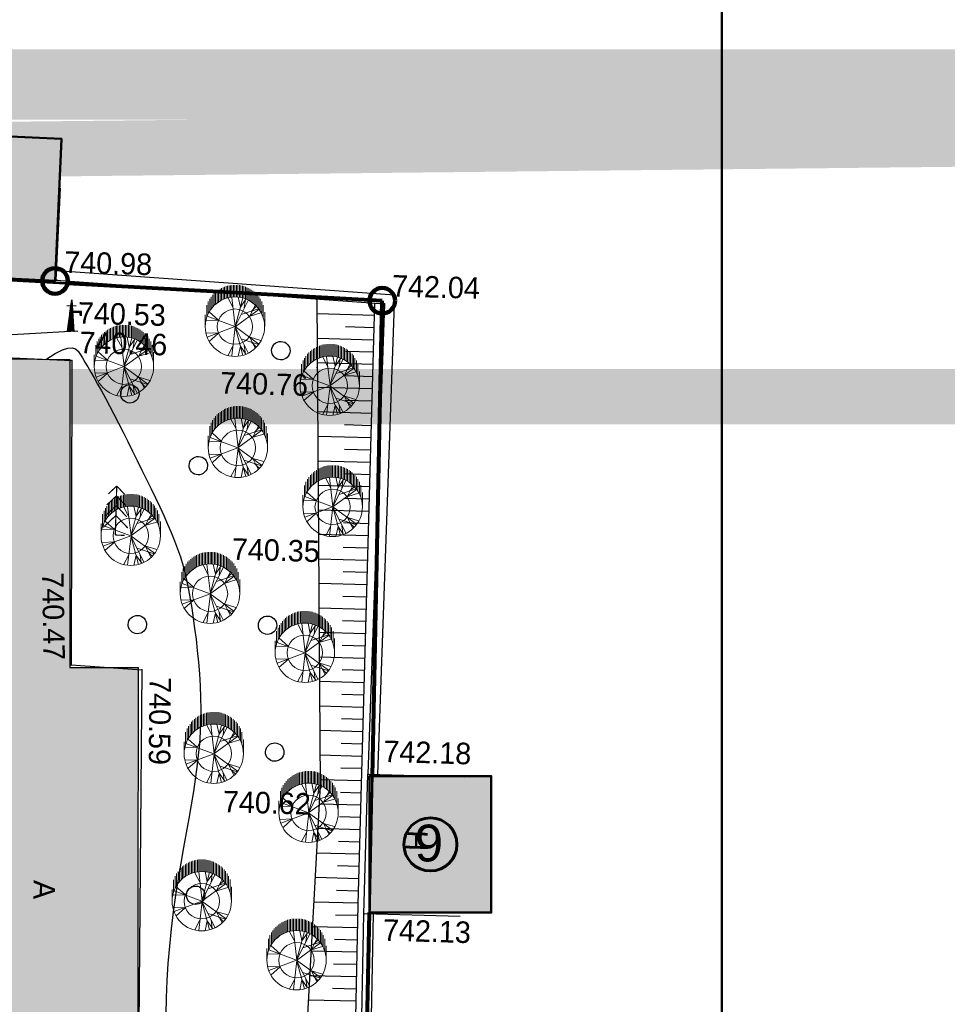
# Model space of a CAD drawing. Header units: millimetres. Extents: x -257011 to 237647566, y 2784933 to 6706507.
# Tile 69 of 256: x 10667334 to 10705133, y 2929744 to 2969866. Entities that reach past the tile are written whole.
import ezdxf
from ezdxf import colors
from ezdxf.entities.mleader import LeaderData, LeaderLine
from ezdxf.math import Vec2, Vec3

# ---------------------------------------------------------------- set-up
doc = ezdxf.new("R2010")
doc.units = ezdxf.units.MM
doc.header["$LTSCALE"] = 1000
doc.header["$PDMODE"] = 32
doc.header["$PDSIZE"] = 0.3
for name, pattern in [('Д_ТРОТ_ТРУБА', [3, 1.5, -1.5]), ('ДОРОГИ_СТРОЯЩ', [9, 8, -1]), ('ОТКОС_НИЗ', [1.2, 0.2, -1])]:
    doc.linetypes.add(name, pattern=pattern)
for name, color, linetype in [('(002) Рамка', 7, 'Continuous'), ('(004) Точки рельефа', 7, 'Continuous'), ('(007) Здания', 7, 'Continuous'), ('(014) Водопровод', 5, 'ИК_Водопровод -------в--------'), ('(022) Возд. Линии', 7, 'Continuous'), ('(025) Дорога', 7, 'Continuous'), ('(028) Гидротехн.', 7, 'Continuous'), ('(031) Горизонтали', 42, 'Continuous'), ('(035) Откосы', 7, 'Continuous'), ('(038) Деревья', 7, 'Continuous'), ('(040) Ограда', 7, 'Continuous'), ('TREE', 74, 'Continuous')]:
    doc.layers.add(name, color=color, linetype=linetype)
doc.layers.add('.', color=7, linetype='Continuous', lineweight=15)
doc.styles.add('ATTR', font='romans.shx', dxfattribs={"width": 0.8, "height": 0.470416})
doc.styles.add('BM-431', font='txt')
doc.styles.add('D-431', font='txt', dxfattribs={"width": 2})
doc.styles.add('P-131', font='txt')
doc.styles.add('Roman', font='romans')
doc.styles.add('S', font='txtwr', dxfattribs={"oblique": 15})
doc.styles.get("Standard").update_dxf_attribs({"font": 'ARIALN.TTF'})
doc.styles.add('X_ISO', font='isocpeui.ttf')
doc.linetypes.add('FENCELINE2', pattern='A,6.35,-2.54,[132,ltypeshp.shx,S=2.54,R=0,X=-2.54,Y=0],-2.54,25.4', length=36.83)
doc.linetypes.add('KANALIS_K', pattern='A,1,["<",Standard,S=1.8,R=0,X=-0.9,Y=-0.9],3,-1,["К",Standard,S=1.8,R=0,X=-0.9,Y=-0.9],-1,10', length=16)
doc.linetypes.add('ИК_Водопровод -------в--------', pattern='A,9,-0.6,["В",Standard,S=1.2,R=0,X=0,Y=-0.6],-1.2', length=10.8)
doc.linetypes.add('ОГРАДА_БЕТ', pattern='A,4,["|",Standard,S=0.8,R=0,X=0,Y=-0.8],4', length=8)
picture_1 = doc.add_image_def('image6.png', size_in_pixel=(1429, 926))

# ---------------------------------------------------------------- blocks, each defined once
blk = doc.blocks.new('I03042')
for p, q in [((0.23, 0), (0.23, 2.47)), ((0.24, 0), (0.24, 2.56)), ((0.25, 0), (0.25, 2.45)), ((-0.13, 2.1), (0.62, 2.1)), ((0.14, 0), (0.14, 1.66)), ((0.15, 0), (0.15, 1.76)), ((0.16, 0), (0.16, 1.86)), ((0.17, 0), (0.17, 1.96)), ((0.18, 0), (0.18, 2.06)), ((0.19, 0), (0.19, 2.16)), ((0.2, 0), (0.2, 2.26)), ((0.22, 0), (0.22, 2.36)), ((0.26, 0), (0.26, 2.35)), ((0.27, 0), (0.27, 2.25)), ((0.28, 0), (0.28, 2.15)), ((0.29, 0), (0.29, 2.04)), ((0.3, 0), (0.3, 1.94)), ((0.31, 0), (0.31, 1.84)), ((0.32, 0), (0.32, 1.74)), ((0.33, 0), (0.33, 1.63)), ((0.06, 0), (0.06, 0.84)), ((0.07, 0), (0.07, 0.95)), ((0.08, 0), (0.08, 1.05)), ((0.09, 0), (0.09, 1.15)), ((0.1, 0), (0.1, 1.25)), ((0.11, 0), (0.11, 1.35)), ((0.12, 0), (0.12, 1.45)), ((0.13, 0), (0.13, 1.55)), ((0.34, 0), (0.34, 1.53)), ((0.35, 0), (0.35, 1.43)), ((0.36, 0), (0.36, 1.33)), ((0.37, 0), (0.37, 1.22)), ((0.38, 0), (0.38, 1.12)), ((0.39, 0), (0.39, 1.02)), ((0.4, 0), (0.4, 0.92)), ((0.41, 0), (0.41, 0.81)), ((-0.02, 0), (-0.02, 0.03)), ((-0.01, 0), (-0.01, 0.13)), ((0, 0), (0, 0.24)), ((0.01, 0), (0.01, 0.34)), ((0.02, 0), (0.02, 0.44)), ((0.03, 0), (0.03, 0.54)), ((0.04, 0), (0.04, 0.64)), ((0.05, 0), (0.05, 0.74)), ((0.42, 0), (0.42, 0.71)), ((0.43, 0), (0.43, 0.61)), ((0.44, 0), (0.44, 0.51)), ((0.45, 0), (0.45, 0.4)), ((0.46, 0), (0.46, 0.3)), ((0.47, 0), (0.47, 0.2)), ((0.48, 0), (0.48, 0.1)), ((0.49, -0.01), (0.49, 0))]:
    blk.add_line(p, q)
blk.add_lwpolyline([(0.82, 0), (-0.02, 0), (0.24, 2.56), (0.49, -0.03)])
for points in [[(0.31, 1.7), (0.31, 1.5), (1.09, 1.7), (0.9, 1.5)], [(1.09, 1.7), (0.9, 1.5), (1.12, 1.27), (0.92, 1.26)]]:
    blk.add_trace(points)
at = {"color": 4, "style": 'S', "oblique": 15}
blk.add_attdef('Z', (1.721, -0.158), '', height=2, dxfattribs=at)
blk = doc.blocks.new('d')
at = {"layer": '(038) Деревья', "color": 30}
blk.add_ellipse((0, 0), major_axis=(0.265, 0.265), ratio=1, start_param=5.497787, end_param=11.780972, dxfattribs=at)
blk = doc.blocks.new('ell')
at = {"const_width": 0.05}
for points in [[(0, 2), (-0.329, 1.671)], [(0, 0), (0, 2)], [(0, 2), (0.329, 1.671)], [(0, 1.6), (-0.386, 1.214)], [(0, 1.6), (0.386, 1.214)], [(0, 1.2), (-0.443, 0.757)], [(0, 1.2), (0.443, 0.757)], [(0, 0.8), (-0.5, 0.3)], [(0, 0.8), (0.5, 0.3)], [(0, 0), (0.375, 0)]]:
    blk.add_lwpolyline(points, dxfattribs=at)
blk = doc.blocks.new('kjvklglhl')
at = {"layer": '(004) Точки рельефа'}
for p in [(397.639, 535.96), (411.014, 535.369), (398.253, 533.905), (398.347, 532.707), (408.346, 532.7), (404.481, 524.259), (398.669, 520.315), (401.552, 520.184), (410.884, 516.202), (408.959, 515.7), (410.879, 510.505)]:
    blk.add_point(p, dxfattribs=at)
at = {"layer": '(007) Здания'}
for points in [[(382.7, 539.984), (382.634, 536.225), (397.62, 535.96), (397.687, 539.719)], [(397.62, 535.96), (411.014, 535.369), (410.872, 516.202)], [(414.801, 510.502), (410.868, 510.505), (410.872, 516.202), (414.806, 516.199)], [(411.346, 501.403), (411.268, 510.509)]]:
    blk.add_lwpolyline(points, dxfattribs=at)
at = {"layer": '(014) Водопровод', "ltscale": 0.5, "flags": 128}
blk.add_lwpolyline([(313.499, 509.603), (334.539, 512.433), (333.84, 528.157), (363.046, 530.904), (398.253, 533.905)], dxfattribs=at)
at = {"layer": '(025) Дорога', "linetype": 'Д_ТРОТ_ТРУБА', "flags": 128}
blk.add_lwpolyline([(306.476, 535.529), (305.9, 533.631), (321.717, 532.149), (330.387, 530.721), (388.476, 532.88), (398.347, 532.707), (398.669, 520.315), (401.552, 520.184), (401.938, 500.043), (399.056, 499.965), (400.025, 466.742)], dxfattribs=at)
at = {"layer": '(031) Горизонтали', "flags": 128}
blk.add_lwpolyline([(397.28, 532.725), (397.653, 532.968), (397.946, 533.127), (398.172, 533.21), (398.346, 533.226), (398.48, 533.187), (398.587, 533.101), (398.682, 532.977), (398.776, 532.825), (398.881, 532.653), (398.999, 532.462), (399.129, 532.252), (399.27, 532.023), (399.421, 531.773), (399.583, 531.503), (399.753, 531.212), (399.933, 530.899), (400.12, 530.565), (400.313, 530.214), (400.512, 529.848), (400.713, 529.472), (400.917, 529.09), (401.121, 528.704), (401.323, 528.32), (401.523, 527.941), (401.718, 527.569), (401.908, 527.206), (402.092, 526.85), (402.267, 526.501), (402.434, 526.158), (402.59, 525.82), (402.736, 525.487), (402.868, 525.159), (402.988, 524.833), (403.096, 524.507), (403.193, 524.178), (403.282, 523.842), (403.364, 523.495), (403.44, 523.135), (403.513, 522.757), (403.583, 522.358), (403.653, 521.936), (403.721, 521.494), (403.785, 521.036), (403.844, 520.566), (403.896, 520.088), (403.939, 519.606), (403.972, 519.124), (403.993, 518.647), (404, 518.177), (403.995, 517.711), (403.977, 517.245), (403.946, 516.773), (403.905, 516.293), (403.851, 515.799), (403.788, 515.286), (403.714, 514.751), (403.631, 514.19), (403.541, 513.603), (403.448, 512.994), (403.354, 512.364), (403.263, 511.714), (403.178, 511.048), (403.101, 510.367), (403.037, 509.673), (402.987, 508.969), (402.951, 508.261), (402.928, 507.557), (402.916, 506.862), (402.916, 506.184)], dxfattribs=at)
at = {"layer": '(035) Откосы'}
for p, q in [((410.611, 534.887), (408.286, 534.887)), ((410.611, 534.388), (409.457, 534.388)), ((410.611, 533.889), (408.321, 533.889)), ((410.611, 533.39), (409.475, 533.39)), ((410.611, 532.891), (408.356, 532.891)), ((410.611, 532.392), (409.492, 532.392)), ((410.611, 531.892), (408.391, 531.892)), ((410.611, 531.393), (409.51, 531.393)), ((410.611, 530.894), (408.426, 530.894)), ((410.611, 530.395), (409.527, 530.395)), ((410.611, 529.896), (408.461, 529.896)), ((410.611, 529.397), (409.545, 529.397)), ((410.611, 528.897), (408.496, 528.897)), ((410.611, 528.398), (409.562, 528.398)), ((410.611, 527.899), (408.531, 527.899)), ((410.611, 527.4), (409.58, 527.4)), ((410.611, 526.901), (408.566, 526.901)), ((410.611, 526.402), (409.597, 526.402)), ((410.611, 525.902), (408.601, 525.902)), ((410.611, 525.403), (409.615, 525.403)), ((410.611, 524.904), (408.636, 524.904)), ((410.611, 524.405), (409.632, 524.405)), ((410.611, 523.906), (408.671, 523.906)), ((410.611, 523.407), (409.65, 523.407)), ((410.611, 522.907), (408.706, 522.907)), ((410.611, 522.408), (409.668, 522.408)), ((410.611, 521.909), (408.741, 521.909)), ((410.611, 521.41), (409.685, 521.41)), ((410.611, 520.911), (408.776, 520.911)), ((410.611, 520.412), (409.703, 520.412)), ((410.611, 519.912), (408.811, 519.912)), ((410.611, 519.413), (409.72, 519.413)), ((410.611, 518.914), (408.846, 518.914)), ((410.611, 518.415), (409.738, 518.415)), ((410.611, 517.916), (408.881, 517.916)), ((410.611, 517.417), (409.755, 517.417)), ((410.611, 516.917), (408.916, 516.917)), ((410.611, 516.418), (409.773, 516.418)), ((410.611, 515.919), (408.951, 515.919)), ((410.611, 515.42), (409.781, 515.42)), ((410.611, 514.921), (408.938, 514.921)), ((410.611, 514.422), (409.768, 514.422)), ((410.611, 513.922), (408.911, 513.922)), ((410.611, 513.423), (409.754, 513.423)), ((410.611, 512.924), (408.884, 512.924)), ((410.611, 512.425), (409.741, 512.425)), ((410.611, 511.926), (408.857, 511.926)), ((410.611, 511.427), (409.727, 511.427)), ((410.611, 510.927), (408.83, 510.927)), ((410.615, 510.428), (409.715, 510.421)), ((410.618, 509.929), (408.803, 509.915)), ((410.622, 509.43), (409.706, 509.423)), ((410.626, 508.931), (408.776, 508.917)), ((410.63, 508.432), (409.696, 508.425)), ((410.634, 507.933), (408.749, 507.918)), ((410.637, 507.433), (409.686, 507.426)), ((410.641, 506.934), (408.722, 506.92))]:
    blk.add_line(p, q, dxfattribs=at)
at = {"layer": '(035) Откосы', "linetype": 'ОТКОС_НИЗ'}
blk.add_lwpolyline([(409.911, 467.269), (408.719, 481.243), (408.377, 494.146), (408.959, 515.7), (408.265, 535.49)], dxfattribs=at)
at = {"layer": '(035) Откосы'}
blk.add_lwpolyline([(410.611, 535.387), (410.611, 510.879), (410.772, 489.864), (410.768, 483.268), (411.311, 468.967), (411.311, 468.528), (411.205, 468.139), (411.005, 467.795), (409.911, 467.269)], dxfattribs=at)
at = {"layer": '(040) Ограда', "linetype": 'ОГРАДА_БЕТ', "ltscale": 0.5, "flags": 128}
for points in [[(397.638, 536.36), (411.417, 535.751), (411.272, 516.199)], [(410.946, 501.4), (410.868, 510.505)]]:
    blk.add_lwpolyline(points, dxfattribs=at)
at = {"layer": '(028) Гидротехн.', "xscale": 0.5, "yscale": 0.5, "zscale": 0.5}
blk.add_blockref('I03042', (398.148, 533.897), dxfattribs=at)
at = {"layer": '(038) Деревья', "color": 30, "linetype": 'Continuous'}
for p in [(406.846, 533.349), (400.746, 531.418), (403.617, 528.571), (401.315, 522.026), (406.618, 522.151), (407.056, 516.991), (403.999, 511.068)]:
    blk.add_blockref('d', p, dxfattribs=at)
at = {"layer": '(038) Деревья', "linetype": 'Continuous'}
blk.add_blockref('ell', (400.316, 525.648), dxfattribs=at)
at = {"layer": '(004) Точки рельефа', "style": 'D-431'}
for s, p in [('740.98', (397.926, 536.275)), ('742.04', (411.302, 535.684)), ('740.53', (398.54, 534.22)), ('740.46', (398.635, 533.022)), ('740.76', (404.413, 531.537)), ('740.35', (405.081, 524.779)), ('742.18', (411.484, 516.712)), ('740.62', (405.005, 514.481)), ('742.13', (411.673, 509.433))]:
    blk.add_text(s, height=0.875, dxfattribs=at).set_placement(p)
for s, rotation, p in [('740.47', 272.577, (397.373, 524.041)), ('740.59', 271.0996, (401.872, 519.903))]:
    blk.add_text(s, height=0.875, rotation=rotation, dxfattribs=at).set_placement(p)
at = {"layer": '(007) Здания', "color": 0, "linetype": 'Continuous', "style": 'P-131'}
blk.add_text('Н', height=0.88, rotation=89.9537, dxfattribs=at).set_placement((413.38, 513.12))
at = {"layer": '(025) Дорога', "linetype": 'ДОРОГИ_СТРОЯЩ', "style": 'BM-431'}
blk.add_text('A', height=0.875, rotation=270, dxfattribs=at).set_placement((397.39, 511.505))
blk = doc.blocks.new('dhdyfh')
at = {"layer": 'TREE', "color": 92, "lineweight": 20}
for p, q in [((10253733, 5665949), (10253733, 5666439)), ((10253793, 5665998), (10253793, 5666487)), ((10253854, 5666529), (10253854, 5666039)), ((10253914, 5666083), (10253914, 5666567)), ((10253975, 5666109), (10253975, 5666601)), ((10254035, 5666629), (10254035, 5666140)), ((10254096, 5666652), (10254096, 5666163)), ((10254156, 5666184), (10254156, 5666675)), ((10254217, 5666691), (10254217, 5666204)), ((10254277, 5666217), (10254277, 5666705)), ((10254338, 5666714), (10254338, 5666227)), ((10254398, 5666235), (10254398, 5666724)), ((10254459, 5666724), (10254459, 5666238)), ((10254519, 5666243), (10254519, 5666724)), ((10254580, 5666724), (10254580, 5666240)), ((10254640, 5666233), (10254640, 5666724)), ((10254701, 5666717), (10254701, 5666227)), ((10254761, 5666215), (10254761, 5666706)), ((10254822, 5666693), (10254822, 5666199)), ((10254882, 5666186), (10254882, 5666674)), ((10254943, 5666652), (10254943, 5666166)), ((10255003, 5666140), (10255003, 5666629)), ((10255064, 5666601), (10255064, 5666114)), ((10255125, 5666081), (10255125, 5666565)), ((10255185, 5666529), (10255185, 5666042)), ((10255246, 5665998), (10255246, 5666487)), ((10255306, 5666441), (10255306, 5665949)), ((10253430, 5665555), (10253430, 5666052)), ((10253491, 5665666), (10253491, 5666158)), ((10253551, 5665761), (10253551, 5666240)), ((10253612, 5665831), (10253612, 5666323)), ((10253672, 5665895), (10253672, 5666384)), ((10254443, 5665800), (10254236, 5666193)), ((10254532, 5665031), (10254393, 5666223)), ((10254522, 5665028), (10254837, 5666198)), ((10254522, 5665031), (10255054, 5666100)), ((10254739, 5665821), (10254650, 5666236)), ((10254739, 5665828), (10254966, 5666152)), ((10254897, 5665793), (10254946, 5666154)), ((10255367, 5665893), (10255367, 5666384)), ((10255427, 5666323), (10255427, 5665828)), ((10255488, 5665756), (10255488, 5666256)), ((10255548, 5666158), (10255548, 5665664)), ((10255609, 5665574), (10255609, 5666055)), ((10253370, 5665419), (10253370, 5665908)), ((10253851, 5665290), (10253466, 5665636)), ((10254522, 5665028), (10255488, 5665736)), ((10254778, 5665531), (10255478, 5665762)), ((10255123, 5665467), (10255340, 5665898)), ((10255133, 5665459), (10255577, 5665590)), ((10255212, 5665677), (10255390, 5665854)), ((10255669, 5665911), (10255669, 5665409)), ((10255730, 5665030), (10255730, 5665615)), ((10253309, 5665030), (10253309, 5665514)), ((10253851, 5665282), (10253348, 5665297)), ((10254519, 5665030), (10253387, 5665451))]:
    blk.add_line(p, q, dxfattribs=at)
at = {"layer": 'TREE', "color": 30, "lineweight": 20, "true_color": 0xf8991e}
for p, q in [((10254519, 5665030), (10253387, 5664608)), ((10254532, 5665028), (10254393, 5663836)), ((10254522, 5665031), (10254837, 5663861)), ((10254522, 5665031), (10255488, 5664323)), ((10254522, 5665028), (10255054, 5663959)), ((10253851, 5664777), (10253348, 5664762)), ((10253851, 5664769), (10253466, 5664423)), ((10254778, 5664528), (10255478, 5664297)), ((10255123, 5664592), (10255340, 5664161)), ((10255133, 5664600), (10255577, 5664469)), ((10255212, 5664382), (10255390, 5664205)), ((10254443, 5664259), (10254236, 5663866)), ((10254739, 5664238), (10254650, 5663823)), ((10254739, 5664231), (10254966, 5663908)), ((10254897, 5664266), (10254946, 5663905))]:
    blk.add_line(p, q, dxfattribs=at)
blk.add_circle((10254519, 5665030), 1210, dxfattribs=at)
at = {"layer": 'TREE', "color": 92, "lineweight": 20}
blk.add_circle((10254519, 5665030), 720, dxfattribs=at)
at = {"layer": 'TREE', "color": 30, "lineweight": 20, "true_color": 0xf8991e, "style": 'ATTR', "width": 0.8, "flags": 9}
for p in [(10254522, 5665031), (10254522, 5665028)]:
    blk.add_attdef('ESTCODE', p, '', height=14.1, rotation=90, dxfattribs=at)

msp = doc.modelspace()

# ---------------------------------------------------------------- hatches: boundary and pattern name
at = {"layer": '.', "lineweight": 50, "ltscale": 1000, "transparency": 33554687}
h = msp.add_hatch(color=256, dxfattribs=at)
h.dxf.hatch_style = 1
h.set_gradient(color1=(132, 132, 132), color2=(132, 132, 132), tint=1)
edge = h.paths.add_edge_path()
edge.add_line((10607692.822, 2887097.343), (10643655.711, 2887873.601))
edge.add_line((10643655.711, 2887873.601), (10643655.711, 2889786.184))
edge.add_line((10643655.711, 2889786.184), (10659798.171, 2889786.184))
edge.add_line((10659798.171, 2889786.184), (10659798.171, 2889069.602))
edge.add_line((10659798.171, 2889069.602), (10662424.538, 2889069.602))
edge.add_line((10662424.538, 2889069.602), (10662424.538, 2926419.848))
edge.add_line((10662424.538, 2926419.848), (10661609.145, 2926435.118))
edge.add_line((10661609.145, 2926435.118), (10661634.834, 2940197.067))
edge.add_line((10661634.834, 2940197.067), (10662474.898, 2940197.067))
edge.add_line((10662474.898, 2940197.067), (10662474.898, 2952555.638))
edge.add_line((10662474.898, 2952555.638), (10606810.538, 2952555.638))
edge.add_arc((10606873.895, 2951154.347), 1402.722, 92.5888027, 177.7762916)
edge.add_line((10605472.229, 2951208.775), (10605472.229, 2956666.893))
edge.add_line((10605472.229, 2956666.893), (10669380.641, 2956012.625))
edge.add_line((10669380.641, 2956012.625), (10669380.641, 2943463.996))
edge.add_line((10669380.641, 2943463.996), (10672155.46, 2943463.996))
edge.add_line((10672155.46, 2943463.996), (10672134.445, 2923255.6))
edge.add_line((10672134.445, 2923255.6), (10669250.386, 2923252.584))
edge.add_line((10669250.386, 2923252.584), (10669285.172, 2889991.17))
edge.add_line((10669285.172, 2889991.17), (10679244.885, 2890241.427))
edge.add_line((10679244.885, 2890241.427), (10681071.018, 2890153.161))
edge.add_line((10681071.018, 2890153.161), (10681028.655, 2889276.712))
edge.add_line((10681028.655, 2889276.712), (10680852.636, 2885635.093))
edge.add_line((10680852.636, 2885635.093), (10677509.037, 2885902.047))
edge.add_line((10677509.037, 2885902.047), (10677297.85, 2884131.001))
edge.add_line((10677297.85, 2884131.001), (10607143.69, 2882603.341))
edge.add_line((10607143.69, 2882603.341), (10605723.295, 2881842.195))
edge.add_line((10605723.295, 2881842.195), (10602961.363, 2878445.861))
edge.add_line((10602961.363, 2878445.861), (10600972.229, 2879832.131))
edge.add_line((10600972.229, 2879832.131), (10600972.229, 2928681.172))
edge.add_line((10600972.229, 2928681.172), (10605472.229, 2928681.172))
edge.add_line((10605472.229, 2928681.172), (10605472.229, 2889129.011))
edge.add_arc((10607569.988, 2889192.464), 2098.718, 181.732534, 273.3553239)
at = {"linetype": 'KANALIS_K', "ltscale": 1000}
h = msp.add_hatch(dxfattribs=at)
h.set_pattern_fill('JIS_STN_1E', color=252, scale=550, angle=266, style=0)
h.set_pattern_definition([(311, (314469.7, -2762778.6), (415.09027, 360.832466), []), (311, (314442.65, -2763165.4), (415.09027, 360.832466), [550, -275])])
h.paths.add_polyline_path([(10684646.658, 2895877.772), (10694987.403, 2895877.772), (10694987.403, 2902010.837), (10684646.658, 2902010.837)])
h.paths.add_polyline_path([(10681114.137, 2912782.004), (10689927.048, 2912782.004), (10689927.048, 2906158.024), (10681114.137, 2906158.024)])
h.paths.add_polyline_path([(10681162.253, 2912782.004), (10688706.024, 2912782.004), (10688706.024, 2924389.105), (10681162.253, 2924389.105)])
h.paths.add_polyline_path([(10681591.042, 2933478.78), (10686546.31, 2933478.78), (10686546.31, 2939045.768), (10681591.042, 2939045.768)])
h.paths.add_polyline_path([(10653769.15, 2959975.105), (10668773.566, 2959222.565), (10669035.395, 2965011.502), (10654041.764, 2965687.858)])
h.paths.add_polyline_path([(10600104.049, 2961109.974), (10604637.43, 2961109.974), (10604637.43, 2964964.296), (10600104.049, 2964964.296)])
at = {"lineweight": 50}
h = msp.add_hatch(color=1, dxfattribs=at)
h.set_gradient(color1=(255, 255, 255), one_color=1, tint=1)
h.paths.add_polyline_path([(10682988.003, 2936262.274, 1), (10685149.349, 2936262.274, 1)])

# ---------------------------------------------------------------- linework, layer by layer
at = {"layer": '(002) Рамка', "color": 0, "lineweight": 60, "ltscale": 1000}
msp.add_circle((10684068.676, 2936262.274), 1080.673, dxfattribs=at)
at = {"layer": '(022) Возд. Линии', "color": 6, "linetype": 'Continuous', "lineweight": 140}
for centre in [(10668773.566, 2959222.565), (10682107.641, 2958413.917)]:
    msp.add_circle(centre, 521.317, dxfattribs=at)
at = {"lineweight": 50, "ltscale": 1000}
for points in [[(10653769.15, 2959975.105), (10668773.566, 2959222.565), (10669035.395, 2965011.502), (10654041.764, 2965687.858)], [(10681591.042, 2933478.78), (10686546.31, 2933478.78), (10686546.31, 2939045.768), (10681591.042, 2939045.768)]]:
    msp.add_lwpolyline(points, close=True, dxfattribs=at)
at = {"color": 1, "ltscale": 0.1, "const_width": 100}
for points in [[(10682107.641, 2958413.917), (10653769.15, 2959975.105), (10604583.779, 2961015.24), (10600104.049, 2961109.974), (10571896.93, 2961582.388), (10565199.206, 2961189.527), (10557327.032, 2958731.533)], [(10558520.369, 2959104.139), (10530246.566, 2950275.976), (10547576.629, 2834199.244), (10578724.379, 2833453.383), (10606291.637, 2831213.025), (10607234.154, 2854633.132), (10632160.68, 2854400.641), (10639829.239, 2852803.937), (10640628.025, 2862384.206), (10648831.25, 2861840.467), (10648861.398, 2862295.302), (10656757.498, 2861688.946), (10656703.95, 2860991.623), (10678475.259, 2859435.354), (10680852.636, 2885635.093), (10681109.637, 2890952.133), (10681026.246, 2906217.256), (10682107.641, 2958413.917)]]:
    msp.add_lwpolyline(points, dxfattribs=at)
at = {"color": 2, "linetype": 'FENCELINE2', "lineweight": 80, "ltscale": 0.1}
for points in [[(10682107.641, 2958413.917), (10669284.762, 2959120.339)], [(10681706.378, 2939045.768), (10682107.641, 2958413.917)], [(10681401.418, 2924326.021), (10681591.042, 2933478.78)]]:
    msp.add_lwpolyline(points, dxfattribs=at)
at = {"lineweight": 30, "ltscale": 1000}
msp.add_lwpolyline([(10605472.229, 2956666.893), (10669380.641, 2956012.625), (10669380.641, 2943463.996), (10672155.46, 2943463.996), (10672134.445, 2923255.6), (10669250.386, 2923252.584), (10669285.172, 2889991.17), (10679244.885, 2890241.427), (10681071.018, 2890153.161), (10681028.655, 2889276.712), (10680852.636, 2885635.093)], dxfattribs=at)

# ---------------------------------------------------------------- block references
at = {"lineweight": 5, "xscale": 999.9999999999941, "yscale": 999.9999999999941, "zscale": 999.9999999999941, "rotation": 358.3893224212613}
msp.add_blockref('kjvklglhl', (10256299.447, 2434677.112), dxfattribs=at)
at = {"lineweight": 50}
for p in [(421586.719, -2707672.525), (417062.29, -2709302.616), (425449.074, -2710079.268), (421705.766, -2712611.033), (425568.121, -2715017.775), (417340.493, -2716193.12), (420570.581, -2718553.684), (424432.937, -2720960.427), (420723.681, -2725074.549), (424586.036, -2727481.292), (420235.23, -2731085.192), (424097.586, -2733491.935)]:
    msp.add_blockref('dhdyfh', p, dxfattribs=at)

# ---------------------------------------------------------------- texts
at = {"color": 250, "insert": (10684588.58, 2936305.605, 0), "char_height": 1500, "width": 156685.73039, "attachment_point": 6, "style": 'Roman'}
msp.add_mtext('\\pt64500;{\\fArial|b0|i0|c0|p34;9}', dxfattribs=at)

# ---------------------------------------------------------------- pictures from other files: only their frames are drawn
at = {"lineweight": 50, "ltscale": 1000}
image = msp.add_image(picture_1, insert=(10695947.446, 2917792.242), size_in_units=(95014.626, 61570.01), dxfattribs=at)
image.dxf.flags = 7

# ---------------------------------------------------------------- next in the draw order: leaders
at = {"ltscale": 250}
ml = msp.add_multileader_mtext('Standard', dxfattribs=at)
ml.set_content('АВВГ-(4x35) мм2 L=96 на Теплоносос\\Pв ПВХ тр.в траншее в земле. от {\\C0;ТП}', color=256, style='X_ISO')
ml.set_leader_properties()
ml.build(insert=Vec2(0, 0))
ml.multileader.update_dxf_attribs({"text_left_attachment_type": 6, "text_right_attachment_type": 6, "dogleg_length": 0.002, "arrow_head_size": 470.717, "scale": 500})
ctx = ml.context
ctx.base_point, ctx.scale, ctx.char_height, ctx.arrow_head_size, ctx.landing_gap_size, ctx.plane_origin, ctx.plane_x_axis, ctx.plane_y_axis = Vec3(10608578.136, 2963984.565), 500, 784.52892, 470.717, 0, Vec3(10593163.695, 2941475.424), Vec3(0.999942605, 0.010713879), Vec3(-0.010713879, 0.999942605)
ctx.left_attachment, ctx.right_attachment, ctx.text_align_type = 6, 6, 1
notes = []
notes.append((ctx, [(1, (1, 1, 0), (10608577.509, 2963984.558), (0.999942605, 0.010713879), 0.628, [(1, [(10603694.136, 2953153.697)], 0, [])])]))
ctx.mtext.insert, ctx.mtext.text_direction, ctx.mtext.rotation, ctx.mtext.width, ctx.mtext.alignment, ctx.mtext.flow_direction = Vec3(10618177.731, 2965107.365), Vec3(0.999942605, 0.010713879), 0.010714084, 19312.2629, 2, 5
ctx.mtext.has_bg_fill, ctx.mtext.bg_color, ctx.mtext.bg_scale_factor, ctx.mtext.bg_transparency, ctx.mtext.use_window_bg_color = 1, -1023410172, 1.1, 0, 0
for ctx, leaders in notes:
    for number, flags, end, landing, length, lines in leaders:
        leader = LeaderData()
        leader.index, (leader.has_last_leader_line, leader.has_dogleg_vector, leader.attachment_direction) = number, flags
        leader.last_leader_point, leader.dogleg_vector, leader.dogleg_length = Vec3(end), Vec3(landing), length
        for number, points, colour, breaks in lines:
            line = LeaderLine()
            line.index, line.vertices, line.color, line.breaks = number, Vec3.list(points), colors.encode_raw_color(colour), breaks
            leader.lines.append(line)
        ctx.leaders.append(leader)

# ---------------------------------------------------------------- next in the draw order: leaders
ml = msp.add_multileader_mtext('Standard', dxfattribs=at)
ml.set_content('АВВГ-(4x10) мм2 L=17 на Теплоносос\\Pв ПВХ тр.в траншее в земле. от ДЭС', color=256, style='X_ISO')
ml.set_leader_properties()
ml.build(insert=Vec2(0, 0))
ml.multileader.update_dxf_attribs({"text_left_attachment_type": 6, "text_right_attachment_type": 6, "dogleg_length": 0.002, "arrow_head_size": 470.717, "scale": 500})
ctx = ml.context
ctx.base_point, ctx.scale, ctx.char_height, ctx.arrow_head_size, ctx.landing_gap_size, ctx.plane_origin = Vec3(10613537.28, 2954533.618), 500, 784.52892, 470.717, 0, Vec3(10594659.617, 2938200.178)
ctx.left_attachment, ctx.right_attachment, ctx.text_align_type = 6, 6, 1
notes = []
notes.append((ctx, [(1, (1, 1, 0), (10613536.653, 2954533.618), (1, 0), 0.628, [(1, [(10608879.832, 2959403.187)], 0, [])])]))
ctx.mtext.insert, ctx.mtext.width, ctx.mtext.alignment, ctx.mtext.flow_direction = Vec3(10623280.892, 2955553.506), 19821.35298, 2, 5
ctx.mtext.has_bg_fill, ctx.mtext.bg_color, ctx.mtext.bg_scale_factor, ctx.mtext.bg_transparency, ctx.mtext.use_window_bg_color = 1, -1023410172, 1.1, 0, 0
for ctx, leaders in notes:
    for number, flags, end, landing, length, lines in leaders:
        leader = LeaderData()
        leader.index, (leader.has_last_leader_line, leader.has_dogleg_vector, leader.attachment_direction) = number, flags
        leader.last_leader_point, leader.dogleg_vector, leader.dogleg_length = Vec3(end), Vec3(landing), length
        for number, points, colour, breaks in lines:
            line = LeaderLine()
            line.index, line.vertices, line.color, line.breaks = number, Vec3.list(points), colors.encode_raw_color(colour), breaks
            leader.lines.append(line)
        ctx.leaders.append(leader)

# ---------------------------------------------------------------- next in the draw order: leaders
ml = msp.add_multileader_mtext('Standard', dxfattribs=at)
ml.set_content('ТП-ГКТП c \\PТМ-100кВа (Проект)', color=256, style='X_ISO')
ml.set_leader_properties()
ml.build(insert=Vec2(0, 0))
ml.multileader.update_dxf_attribs({"text_left_attachment_type": 6, "text_right_attachment_type": 6, "dogleg_length": 0.0016, "arrow_head_size": 600, "scale": 500})
ctx = ml.context
ctx.base_point, ctx.scale, ctx.char_height, ctx.arrow_head_size, ctx.landing_gap_size, ctx.plane_origin = Vec3(10545642.671, 2967263.315), 500, 1000, 600, 0, Vec3(10558490.503, 2935182.895)
ctx.left_attachment, ctx.right_attachment, ctx.text_align_type = 6, 6, 1
notes = []
notes.append((ctx, [(1, (1, 1, 0), (10558738.925, 2967263.315), (-1, 0), 0.8, [(0, [(10560078.263, 2958176.325)], 0, [])])]))
ctx.mtext.insert, ctx.mtext.width, ctx.mtext.alignment, ctx.mtext.flow_direction = Vec3(10552190.398, 2968563.315), 13541.60125, 2, 5
ctx.mtext.has_bg_fill, ctx.mtext.bg_color, ctx.mtext.bg_scale_factor, ctx.mtext.bg_transparency, ctx.mtext.use_window_bg_color = 1, -1023410172, 1.1, 0, 0
for ctx, leaders in notes:
    for number, flags, end, landing, length, lines in leaders:
        leader = LeaderData()
        leader.index, (leader.has_last_leader_line, leader.has_dogleg_vector, leader.attachment_direction) = number, flags
        leader.last_leader_point, leader.dogleg_vector, leader.dogleg_length = Vec3(end), Vec3(landing), length
        for number, points, colour, breaks in lines:
            line = LeaderLine()
            line.index, line.vertices, line.color, line.breaks = number, Vec3.list(points), colors.encode_raw_color(colour), breaks
            leader.lines.append(line)
        ctx.leaders.append(leader)

# ---------------------------------------------------------------- next in the draw order: leaders
at = {"color": 0, "ltscale": 250}
ml = msp.add_multileader_mtext('Standard', dxfattribs=at)
ml.set_content(' Точка подключения ближайшая сущ. в./в.  опора  ВЛ-10 кВ п/с "Afrosiyob" ф."233", на которой необходима установить мачтовую муфту по т.п. 3-407.1-143.1.21', style='X_ISO')
ml.set_leader_properties()
ml.build(insert=Vec2(0, 0))
ml.multileader.update_dxf_attribs({"text_left_attachment_type": 6, "text_right_attachment_type": 6, "dogleg_length": 0.001, "arrow_head_size": 750, "scale": 500})
ctx = ml.context
ctx.base_point, ctx.scale, ctx.char_height, ctx.arrow_head_size, ctx.landing_gap_size, ctx.plane_origin = Vec3(10216893.73, 2981354.425, 732953.864), 500, 1250, 750, 0, Vec3(10204819.155, 2954237.949, 732953.864)
ctx.left_attachment, ctx.right_attachment, ctx.text_align_type = 6, 6, 1
notes = []
notes.append((ctx, [(0, (1, 1, 0), (10216893.23, 2981354.425, 732953.864), (1, 0), 0.5, [(0, [(10206852.765, 2957897.518, 732953.864)], 0, [])])]))
ctx.mtext.insert, ctx.mtext.width, ctx.mtext.alignment, ctx.mtext.flow_direction = Vec3(10237419.298, 2982854.425, 732953.864), 41977.72247, 2, 5
ctx.mtext.has_bg_fill, ctx.mtext.bg_color, ctx.mtext.bg_scale_factor, ctx.mtext.bg_transparency, ctx.mtext.use_window_bg_color = 1, -1023410174, 1.1, 0, 0
for ctx, leaders in notes:
    for number, flags, end, landing, length, lines in leaders:
        leader = LeaderData()
        leader.index, (leader.has_last_leader_line, leader.has_dogleg_vector, leader.attachment_direction) = number, flags
        leader.last_leader_point, leader.dogleg_vector, leader.dogleg_length = Vec3(end), Vec3(landing), length
        for number, points, colour, breaks in lines:
            line = LeaderLine()
            line.index, line.vertices, line.color, line.breaks = number, Vec3.list(points), colors.encode_raw_color(colour), breaks
            leader.lines.append(line)
        ctx.leaders.append(leader)

doc.saveas('drawing.dxf')
